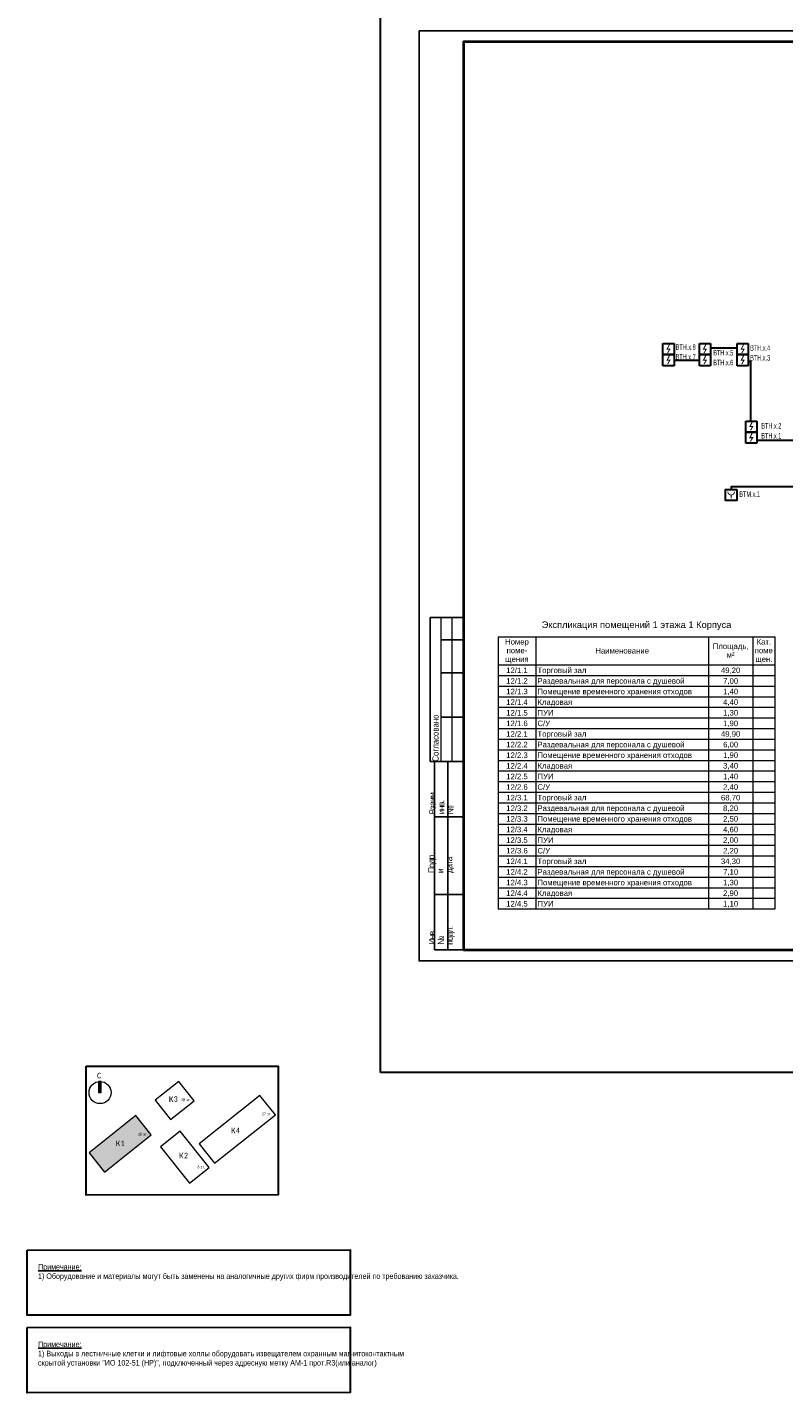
# Model space of a CAD drawing. Header units: millimetres. Extents: x 303602 to 13248484, y -10200551 to -26241.
# Tile 1 of 51: x 313327 to 347490, y -118954 to -57301. Entities that reach past the tile are written whole.
import ezdxf

# ---------------------------------------------------------------- set-up
doc = ezdxf.new("R2010")
doc.units = ezdxf.units.MM
doc.set_wipeout_variables(frame=1)
doc.layers.get('Defpoints').update_dxf_attribs({"color": 252})
doc.layers.add('0_S_Grey_01', color=9, linetype='Continuous', lineweight=5, true_color=0x808080)
for name, color, linetype, lineweight in [('A-010-M_LINE-T', 7, 'Continuous', 18), ('format-line3', 7, 'Continuous', 13), ('RC-Извещатели_пожарные', 1, 'Continuous', 30), ('Z-000-P_SCHED', 7, 'Continuous', 20), ('Рамка', 7, 'Continuous', 18), ('СС-011-ПОЖ-СИГНАЛИЗАЦИЯ', 1, 'Continuous', 30), ('Типовые аннотации', 252, 'Continuous', 5)]:
    doc.layers.add(name, color=color, linetype=linetype, lineweight=lineweight)
doc.layers.add('формат', color=250, linetype='Continuous')
doc.styles.add('Arial', font='arial.ttf', dxfattribs={"width": 0.9, "height": 700})
doc.styles.add('Arial Narrow', font='ARIALN.TTF', dxfattribs={"width": 0.9, "height": 600})
doc.styles.add('Arial Narrow_Нум', font='ARIALN.TTF', dxfattribs={"width": 0.7, "height": 250})
doc.styles.add('Arial_4', font='arial.ttf', dxfattribs={"height": 3})
doc.styles.add('Arial_5', font='arial.ttf', dxfattribs={"height": 2.5})
doc.styles.add('Calibri Light_4', font='calibril.ttf', dxfattribs={"width": 0.75, "height": 320})
doc.styles.add('Calibri Light_5', font='calibril.ttf', dxfattribs={"width": 0.75, "height": 2.5})

# ---------------------------------------------------------------- blocks, each defined once
blk = doc.blocks.new('0_AS_SLK8_BUG_2000 - 0_AS_SLK8_BUG_2000-4965751-Экспликация помещений на отм_ _8_100')
at = {"layer": 'Типовые аннотации'}
blk.add_hatch(color=256, dxfattribs=at).paths.add_polyline_path([(-64.89, 34.73), (-65.89, 34.73), (-65.89, 38.73), (-64.89, 38.73)])
at = {"layer": 'Типовые аннотации', "true_color": 0xc0c0c0}
blk.add_hatch(color=9, dxfattribs=at).paths.add_polyline_path([(-52.36, 26.4), (-46.81, 19.44), (-63.75, 5.95), (-69.29, 12.92)])
at = {"layer": '0_S_Grey_01'}
for p, q in [((-36.87, 38.73), (-45.35, 31.98)), ((-31.32, 31.77), (-36.87, 38.73)), ((-45.35, 31.98), (-39.81, 25.01)), ((-39.81, 25.01), (-31.32, 31.77)), ((-7.52, 33.66), (-29.5, 16.16)), ((-1.97, 26.7), (-7.52, 33.66)), ((-52.36, 26.4), (-69.29, 12.92)), ((-46.81, 19.44), (-52.36, 26.4)), ((-23.96, 9.19), (-1.97, 26.7)), ((-36.33, 20.72), (-43.41, 15.08)), ((-25.91, 7.64), (-36.33, 20.72)), ((-63.75, 5.95), (-46.81, 19.44)), ((-43.41, 15.08), (-32.99, 2)), ((-29.5, 16.16), (-23.96, 9.19)), ((-69.29, 12.92), (-63.75, 5.95)), ((-32.99, 2), (-25.91, 7.64))]:
    blk.add_line(p, q, dxfattribs=at)
at = {"layer": 'Типовые аннотации'}
for p, q in [((-64.89, 38.73), (-65.89, 38.73)), ((-65.89, 38.73), (-65.89, 34.73)), ((-65.89, 34.73), (-64.89, 34.73)), ((-64.89, 34.73), (-64.89, 38.73)), ((-52.36, 26.4), (-69.29, 12.92)), ((-46.81, 19.44), (-52.36, 26.4)), ((-63.75, 5.95), (-46.81, 19.44)), ((-69.29, 12.92), (-63.75, 5.95))]:
    blk.add_line(p, q, dxfattribs=at)
blk.add_circle((-65.29, 34.73), 4, dxfattribs=at)
at = {"layer": 'Типовые аннотации', "attachment_point": 1}
for s, insert, char_height, width, style in [('\\fCalibri Light|b0|i0|c204|p34|;C', (-66.38, 41.84), 2, 2.0844, 'Calibri Light_4'), ('28 ', (-51.61, 20.15), 1, 2.3249, 'Calibri Light_5'), ('эт', (-49.69, 20.15), 1, 1.6034, 'Calibri Light_5'), ('\\fCalibri Light|b0|i0|c204|p34|;К', (-59.56, 17.39), 2, 2.0844, 'Calibri Light_4'), ('\\fCalibri Light|b0|i0|c204|p34|;1', (-57.84, 17.39), 2, 1.9241, 'Calibri Light_4'), ('\\fCalibri Light|b0|i0|c204|p34|;.', (-48.37, 20.15), 1, 0.481, 'Calibri Light_5')]:
    blk.add_mtext(s, dxfattribs=dict(at, insert=insert, char_height=char_height, width=width, style=style))
at = {"layer": 'Типовые аннотации', "color": 8, "true_color": 0x808080, "attachment_point": 1}
for s, insert, char_height, width, style in [('\\fCalibri Light|b0|i0|c204|p34|;К', (-40.4, 33.34), 2, 2.0844, 'Calibri Light_4'), ('\\fCalibri Light|b0|i0|c204|p34|;3', (-38.68, 33.34), 2, 1.9241, 'Calibri Light_4'), ('28 ', (-36.05, 32.61), 1, 2.3249, 'Calibri Light_5'), ('эт', (-34.13, 32.61), 1, 1.6034, 'Calibri Light_5'), ('\\fCalibri Light|b0|i0|c204|p34|;.', (-32.81, 32.61), 1, 0.481, 'Calibri Light_5'), ('27 ', (-6.86, 27.48), 1, 2.3249, 'Calibri Light_5'), ('эт', (-4.95, 27.48), 1, 1.6034, 'Calibri Light_5'), ('\\fCalibri Light|b0|i0|c204|p34|;.', (-3.62, 27.48), 1, 0.481, 'Calibri Light_5'), ('28 ', (-51.61, 20.15), 1, 2.3249, 'Calibri Light_5'), ('эт', (-49.69, 20.15), 1, 1.6034, 'Calibri Light_5'), ('\\fCalibri Light|b0|i0|c204|p34|;К', (-17.93, 22.01), 2, 2.0844, 'Calibri Light_4'), ('\\fCalibri Light|b0|i0|c204|p34|;4', (-16.21, 22.01), 2, 1.9241, 'Calibri Light_4'), ('\\fCalibri Light|b0|i0|c204|p34|;К', (-59.56, 17.39), 2, 2.0844, 'Calibri Light_4'), ('\\fCalibri Light|b0|i0|c204|p34|;1', (-57.84, 17.39), 2, 1.9241, 'Calibri Light_4'), ('\\fCalibri Light|b0|i0|c204|p34|;.', (-48.37, 20.15), 1, 0.481, 'Calibri Light_5'), ('\\fCalibri Light|b0|i0|c204|p34|;К', (-36.69, 12.98), 2, 2.0844, 'Calibri Light_4'), ('\\fCalibri Light|b0|i0|c204|p34|;2', (-34.97, 12.98), 2, 1.9241, 'Calibri Light_4'), ('6 ', (-30.11, 8.34), 1, 1.3629, 'Calibri Light_5'), ('эт', (-28.99, 8.34), 1, 1.6034, 'Calibri Light_5'), ('\\fCalibri Light|b0|i0|c204|p34|;.', (-27.67, 8.34), 1, 0.481, 'Calibri Light_5')]:
    blk.add_mtext(s, dxfattribs=dict(at, insert=insert, char_height=char_height, width=width, style=style))
blk = doc.blocks.new('*U39')
for p, q in [((-574, 155), (-589, 155)), ((-589, 90), (-589, 155)), ((-574, 145), (-584, 145)), ((-574, 130), (-584, 130)), ((-574, 110), (-584, 110)), ((-587, 90), (-589, 90)), ((-587, 5), (-587, 90)), ((-574, 90), (-587, 90)), ((-581, 5), (-581, 90)), ((-574, 65), (-587, 65)), ((-574, 30), (-587, 30)), ((-574, 5), (-587, 5))]:
    blk.add_line(p, q)
at = {"color": 0, "lineweight": 0}
blk.add_lwpolyline([(-594, 0), (0, 0), (0, 420), (-594, 420)], close=True, dxfattribs=at)
at = {"lineweight": 40}
blk.add_lwpolyline([(-574, 5), (-5, 5), (-5, 415), (-574, 415)], close=True, dxfattribs=at)
at = {"layer": 'format-line3', "linetype": 'ByBlock'}
for p, q in [((-584, 90), (-584, 155)), ((-579, 90), (-579, 155))]:
    blk.add_line(p, q, dxfattribs=at)
at = {"style": 'Arial', "width": 0.9}
blk.add_text('Формат:', height=2.8, dxfattribs=at).set_placement((-53.97, 1.25))
at = {"char_height": 2.8, "width": 0.2, "attachment_point": 4, "rotation": 90, "line_spacing_factor": 0.857143, "style": 'Arial'}
for s, insert in [('{\\W0.45993; }Согласовано', (-586.58, 90)), ('{\\W0.62543;\\T0.75; \\W1;Взаим. инв. №}', (-584, 66.14)), ('{\\W0.5838;\\T0.8; \\W1;Подп. и дата}', (-584, 39.63)), ('{\\W0.5838;\\T0.8; \\W1;Инв. № подл.}', (-583.77, 7.25))]:
    blk.add_mtext(s, dxfattribs=dict(at, insert=insert))
at = {"style": 'Arial', "width": 0.9, "flags": 8}
blk.add_attdef('FORMAT', (-36.87, 1.26), '', height=2.8, dxfattribs=at)
blk = doc.blocks.new('ИП 212-45')
blk.add_wipeout([(346277, -75580), (346277, -76080), (345777, -76080), (345777, -75580)]).dxf.layer = 'RC-Извещатели_пожарные'
blk.add_wipeout([(345777, -76080), (345777, -75580), (346277, -75580), (346277, -76080)]).dxf.layer = 'RC-Извещатели_пожарные'
at = {"layer": 'RC-Извещатели_пожарные'}
blk.add_hatch(color=0, dxfattribs=at).paths.add_polyline_path([(346128, -75805), (346014, -76005), (345964, -76005), (346050, -75855), (345927, -75855), (346039, -75630), (346089, -75630), (346002, -75805)])
at = {"layer": 'RC-Извещатели_пожарные', "color": 0, "ltscale": 30}
for p, q in [((345777, -75580), (346277, -75580)), ((345777, -76080), (345777, -75580)), ((346277, -75580), (346277, -76080)), ((346277, -76080), (345777, -76080))]:
    blk.add_line(p, q, dxfattribs=at)
blk = doc.blocks.new('ИП 513-10')
at = {"color": 0}
blk.add_wipeout([(345366, -78169), (345366, -78669), (344866, -78669), (344866, -78169)], dxfattribs=at).dxf.layer = 'RC-Извещатели_пожарные'
blk.add_wipeout([(344866, -78669), (344866, -78169), (345366, -78169), (345366, -78669)], dxfattribs=at).dxf.layer = 'RC-Извещатели_пожарные'
at = {"layer": 'RC-Извещатели_пожарные', "color": 0, "ltscale": 30}
blk.add_lwpolyline([(345366, -78169), (345366, -78669), (344866, -78669), (344866, -78169)], close=True, dxfattribs=at)
at = {"layer": 'RC-Извещатели_пожарные', "color": 0, "ltscale": 30, "const_width": 37.5}
blk.add_lwpolyline([(344966, -78269, 1), (345266, -78269, 1)], format="xyb", dxfattribs=at)
blk.add_lwpolyline([(345116, -78419), (345116, -78569)], dxfattribs=at)

msp = doc.modelspace()

# ---------------------------------------------------------------- linework, layer by layer
at = {"layer": 'A-010-M_LINE-T'}
for p, q in [((334593, -84817), (334593, -86105)), ((334593, -84817), (347093, -84817)), ((336293, -84817), (336293, -86105)), ((344093, -84817), (344093, -86105)), ((346093, -84817), (346093, -86105)), ((347093, -84817), (347093, -86105)), ((336293, -86105), (334593, -86105)), ((336293, -86105), (334593, -86105)), ((334593, -86105), (334593, -86584)), ((344093, -86105), (336293, -86105)), ((344093, -86105), (336293, -86105)), ((336293, -86105), (336293, -86584)), ((346093, -86105), (344093, -86105)), ((346093, -86105), (344093, -86105)), ((344093, -86105), (344093, -86584)), ((347093, -86105), (346093, -86105)), ((347093, -86105), (346093, -86105)), ((346093, -86105), (346093, -86584)), ((347093, -86105), (347093, -86584)), ((336293, -86584), (334593, -86584)), ((334593, -86584), (334593, -87063)), ((344093, -86584), (336293, -86584)), ((336293, -86584), (336293, -87063)), ((346093, -86584), (344093, -86584)), ((344093, -86584), (344093, -87063)), ((347093, -86584), (346093, -86584)), ((346093, -86584), (346093, -87063)), ((347093, -86584), (347093, -87063)), ((336293, -87063), (334593, -87063)), ((334593, -87063), (334593, -87542)), ((336293, -87542), (334593, -87542)), ((334593, -87542), (334593, -88021)), ((344093, -87063), (336293, -87063)), ((336293, -87063), (336293, -87542)), ((344093, -87542), (336293, -87542)), ((336293, -87542), (336293, -88021)), ((346093, -87063), (344093, -87063)), ((344093, -87063), (344093, -87542)), ((346093, -87542), (344093, -87542)), ((344093, -87542), (344093, -88021)), ((347093, -87063), (346093, -87063)), ((346093, -87063), (346093, -87542)), ((347093, -87542), (346093, -87542)), ((346093, -87542), (346093, -88021)), ((347093, -87063), (347093, -87542)), ((347093, -87542), (347093, -88021)), ((336293, -88021), (334593, -88021)), ((334593, -88021), (334593, -88501)), ((344093, -88021), (336293, -88021)), ((336293, -88021), (336293, -88501)), ((346093, -88021), (344093, -88021)), ((344093, -88021), (344093, -88501)), ((347093, -88021), (346093, -88021)), ((346093, -88021), (346093, -88501)), ((347093, -88021), (347093, -88501)), ((336293, -88501), (334593, -88501)), ((334593, -88501), (334593, -88980)), ((344093, -88501), (336293, -88501)), ((336293, -88501), (336293, -88980)), ((346093, -88501), (344093, -88501)), ((344093, -88501), (344093, -88980)), ((347093, -88501), (346093, -88501)), ((346093, -88501), (346093, -88980)), ((347093, -88501), (347093, -88980)), ((336293, -88980), (334593, -88980)), ((334593, -88980), (334593, -89459)), ((344093, -88980), (336293, -88980)), ((336293, -88980), (336293, -89459)), ((346093, -88980), (344093, -88980)), ((344093, -88980), (344093, -89459)), ((347093, -88980), (346093, -88980)), ((346093, -88980), (346093, -89459)), ((347093, -88980), (347093, -89459)), ((336293, -89459), (334593, -89459)), ((334593, -89459), (334593, -89938)), ((336293, -89938), (334593, -89938)), ((334593, -89938), (334593, -90417)), ((344093, -89459), (336293, -89459)), ((336293, -89459), (336293, -89938)), ((344093, -89938), (336293, -89938)), ((336293, -89938), (336293, -90417)), ((346093, -89459), (344093, -89459)), ((344093, -89459), (344093, -89938)), ((346093, -89938), (344093, -89938)), ((344093, -89938), (344093, -90417)), ((347093, -89459), (346093, -89459)), ((346093, -89459), (346093, -89938)), ((347093, -89938), (346093, -89938)), ((346093, -89938), (346093, -90417)), ((347093, -89459), (347093, -89938)), ((347093, -89938), (347093, -90417)), ((336293, -90417), (334593, -90417)), ((334593, -90417), (334593, -90896)), ((344093, -90417), (336293, -90417)), ((336293, -90417), (336293, -90896)), ((346093, -90417), (344093, -90417)), ((344093, -90417), (344093, -90896)), ((347093, -90417), (346093, -90417)), ((346093, -90417), (346093, -90896)), ((347093, -90417), (347093, -90896)), ((336293, -90896), (334593, -90896)), ((334593, -90896), (334593, -91376)), ((344093, -90896), (336293, -90896)), ((336293, -90896), (336293, -91376)), ((346093, -90896), (344093, -90896)), ((344093, -90896), (344093, -91376)), ((347093, -90896), (346093, -90896)), ((346093, -90896), (346093, -91376)), ((347093, -90896), (347093, -91376)), ((336293, -91376), (334593, -91376)), ((334593, -91376), (334593, -91855)), ((336293, -91855), (334593, -91855)), ((334593, -91855), (334593, -92334)), ((344093, -91376), (336293, -91376)), ((336293, -91376), (336293, -91855)), ((344093, -91855), (336293, -91855)), ((336293, -91855), (336293, -92334)), ((346093, -91376), (344093, -91376)), ((344093, -91376), (344093, -91855)), ((346093, -91855), (344093, -91855)), ((344093, -91855), (344093, -92334)), ((347093, -91376), (346093, -91376)), ((346093, -91376), (346093, -91855)), ((347093, -91855), (346093, -91855)), ((346093, -91855), (346093, -92334)), ((347093, -91376), (347093, -91855)), ((347093, -91855), (347093, -92334)), ((336293, -92334), (334593, -92334)), ((334593, -92334), (334593, -92813)), ((344093, -92334), (336293, -92334)), ((336293, -92334), (336293, -92813)), ((346093, -92334), (344093, -92334)), ((344093, -92334), (344093, -92813)), ((347093, -92334), (346093, -92334)), ((346093, -92334), (346093, -92813)), ((347093, -92334), (347093, -92813)), ((336293, -92813), (334593, -92813)), ((334593, -92813), (334593, -93292)), ((344093, -92813), (336293, -92813)), ((336293, -92813), (336293, -93292)), ((346093, -92813), (344093, -92813)), ((344093, -92813), (344093, -93292)), ((347093, -92813), (346093, -92813)), ((346093, -92813), (346093, -93292)), ((347093, -92813), (347093, -93292)), ((336293, -93292), (334593, -93292)), ((334593, -93292), (334593, -93772)), ((344093, -93292), (336293, -93292)), ((336293, -93292), (336293, -93772)), ((346093, -93292), (344093, -93292)), ((344093, -93292), (344093, -93772)), ((347093, -93292), (346093, -93292)), ((346093, -93292), (346093, -93772)), ((347093, -93292), (347093, -93772)), ((336293, -93772), (334593, -93772)), ((334593, -93772), (334593, -94251)), ((336293, -94251), (334593, -94251)), ((334593, -94251), (334593, -94730)), ((344093, -93772), (336293, -93772)), ((336293, -93772), (336293, -94251)), ((344093, -94251), (336293, -94251)), ((336293, -94251), (336293, -94730)), ((346093, -93772), (344093, -93772)), ((344093, -93772), (344093, -94251)), ((346093, -94251), (344093, -94251)), ((344093, -94251), (344093, -94730)), ((347093, -93772), (346093, -93772)), ((346093, -93772), (346093, -94251)), ((347093, -94251), (346093, -94251)), ((346093, -94251), (346093, -94730)), ((347093, -93772), (347093, -94251)), ((347093, -94251), (347093, -94730)), ((336293, -94730), (334593, -94730)), ((334593, -94730), (334593, -95209)), ((344093, -94730), (336293, -94730)), ((336293, -94730), (336293, -95209)), ((346093, -94730), (344093, -94730)), ((344093, -94730), (344093, -95209)), ((347093, -94730), (346093, -94730)), ((346093, -94730), (346093, -95209)), ((347093, -94730), (347093, -95209)), ((336293, -95209), (334593, -95209)), ((334593, -95209), (334593, -95688)), ((344093, -95209), (336293, -95209)), ((336293, -95209), (336293, -95688)), ((346093, -95209), (344093, -95209)), ((344093, -95209), (344093, -95688)), ((347093, -95209), (346093, -95209)), ((346093, -95209), (346093, -95688)), ((347093, -95209), (347093, -95688)), ((336293, -95688), (334593, -95688)), ((334593, -95688), (334593, -96167)), ((336293, -96167), (334593, -96167)), ((334593, -96167), (334593, -96647)), ((344093, -95688), (336293, -95688)), ((336293, -95688), (336293, -96167)), ((344093, -96167), (336293, -96167)), ((336293, -96167), (336293, -96647)), ((346093, -95688), (344093, -95688)), ((344093, -95688), (344093, -96167)), ((346093, -96167), (344093, -96167)), ((344093, -96167), (344093, -96647)), ((347093, -95688), (346093, -95688)), ((346093, -95688), (346093, -96167)), ((347093, -96167), (346093, -96167)), ((346093, -96167), (346093, -96647)), ((347093, -95688), (347093, -96167)), ((347093, -96167), (347093, -96647)), ((336293, -96647), (334593, -96647)), ((334593, -96647), (334593, -97126)), ((344093, -96647), (336293, -96647)), ((336293, -96647), (336293, -97126)), ((346093, -96647), (344093, -96647)), ((344093, -96647), (344093, -97126)), ((347093, -96647), (346093, -96647)), ((346093, -96647), (346093, -97126)), ((347093, -96647), (347093, -97126)), ((336293, -97126), (334593, -97126)), ((344093, -97126), (336293, -97126)), ((346093, -97126), (344093, -97126)), ((347093, -97126), (346093, -97126))]:
    msp.add_line(p, q, dxfattribs=at)
at = {"layer": 'Defpoints', "color": 4}
msp.add_lwpolyline([(331023, -57457), (390423, -57457), (390423, -99457), (331023, -99457)], close=True, dxfattribs=at)
at = {"layer": 'Defpoints', "color": 3, "lineweight": 30}
for points in [[(315989, -104214), (324652, -104203), (324652, -110025), (315989, -110036)], [(313327, -112515), (327908, -112504), (327908, -115447), (313327, -115458)], [(313327, -116012), (327908, -116001), (327908, -118943), (313327, -118954)]]:
    msp.add_lwpolyline(points, close=True, dxfattribs=at)
at = {"layer": 'RC-Извещатели_пожарные', "lineweight": 30}
msp.add_lwpolyline([(349634, -74023), (349493, -74251), (349493, -75952), (346011, -75952), (346011, -72392), (345618, -72392), (345618, -71795), (343925, -71795), (343925, -72350), (342538, -72350)], dxfattribs=at)
at = {"layer": 'Рамка'}
msp.add_lwpolyline([(333023, -98957), (389923, -98957), (389923, -57957), (333023, -57957)], close=True, dxfattribs=at)

# ---------------------------------------------------------------- block references
at = {"layer": 'Типовые аннотации', "xscale": 125, "yscale": 125, "zscale": 125}
msp.add_blockref('0_AS_SLK8_BUG_2000 - 0_AS_SLK8_BUG_2000-4965751-Экспликация помещений на отм_ _8_100', (324776, -109742), dxfattribs=at)
at = {"layer": 'формат', "xscale": 100, "yscale": 100, "zscale": 100}
msp.add_blockref('*U39', (390423, -99457), dxfattribs=at).add_auto_attribs({'FORMAT': 'А2'})

# ---------------------------------------------------------------- texts
at = {"char_height": 250, "attachment_point": 1, "style": 'Arial Narrow'}
for s, insert, width in [('{\\LПримечание: \\P}1) Оборудование и материалы могут быть заменены на аналогичные других фирм производителей по требованию заказчика.', (313812, -113149), 14802.64), ('{\\LПримечание: \\P}1) Выходы в лестничные клетки и лифтовые холлы оборудовать извещателем охранным магнитоконтактным скрытой установки "ИО 102-51 (НР)", подключенный через адресную метку АМ-1 прот.R3(или аналог)', (313812, -116645), 13674)]:
    msp.add_mtext(s, dxfattribs=dict(at, insert=insert, width=width))
at = {"layer": 'Z-000-P_SCHED', "line_spacing_factor": 0.941778}
for s, insert, char_height, width, attachment_point, style in [('Экспликация помещений 1 этажа 1 Корпуса', (340843, -84127), 300, 10224.68, 2, 'Arial_4'), ('Номер\\Pпоме-\\Pщения', (335443, -84922), 250, 1285.52, 2, 'Arial_5'), ('Кат.\\Pпоме\\Pщен.', (346593, -84922), 250, 979.44, 2, 'Arial_5'), ('Наименование', (340193, -85327), 250, 2895.47, 2, 'Arial_5'), ('Площадь,\\Pм\\fArial|b0|i0|c238|p34|;²', (345093, -85125), 250, 1925.21, 2, 'Arial_5'), ('12/1.1', (335443, -86210), 250, 1163.09, 2, 'Arial_5'), ('Торговый зал', (336368, -86210), 250, 2638.37, 1, 'Arial_5'), ('49,20', (345093, -86210), 250, 1046.78, 2, 'Arial_5'), ('12/1.2', (335443, -86689), 250, 1163.09, 2, 'Arial_5'), ('Раздевальная для персонала с душевой', (336368, -86689), 250, 7921.23, 1, 'Arial_5'), ('7,00', (345093, -86689), 250, 814.16, 2, 'Arial_5'), ('12/1.3', (335443, -87168), 250, 1163.09, 2, 'Arial_5'), ('Помещение временного хранения отходов', (336368, -87168), 250, 8337.49, 1, 'Arial_5'), ('1,40', (345093, -87168), 250, 814.16, 2, 'Arial_5'), ('12/1.4', (335443, -87648), 250, 1163.09, 2, 'Arial_5'), ('12/1.5', (335443, -88127), 250, 1163.09, 2, 'Arial_5'), ('Кладовая', (336368, -87648), 250, 1870.12, 1, 'Arial_5'), ('ПУИ', (336368, -88127), 250, 863.13, 1, 'Arial_5'), ('4,40', (345093, -87648), 250, 814.16, 2, 'Arial_5'), ('1,30', (345093, -88127), 250, 814.16, 2, 'Arial_5'), ('12/1.6', (335443, -88606), 250, 1163.09, 2, 'Arial_5'), ('С/У', (336368, -88606), 250, 679.49, 1, 'Arial_5'), ('1,90', (345093, -88606), 250, 814.16, 2, 'Arial_5'), ('12/2.1', (335443, -89085), 250, 1163.09, 2, 'Arial_5'), ('Торговый зал', (336368, -89085), 250, 2638.37, 1, 'Arial_5'), ('49,90', (345093, -89085), 250, 1046.78, 2, 'Arial_5'), ('12/2.2', (335443, -89564), 250, 1163.09, 2, 'Arial_5'), ('Раздевальная для персонала с душевой', (336368, -89564), 250, 7921.23, 1, 'Arial_5'), ('6,00', (345093, -89564), 250, 814.16, 2, 'Arial_5'), ('12/2.3', (335443, -90043), 250, 1163.09, 2, 'Arial_5'), ('12/2.4', (335443, -90523), 250, 1163.09, 2, 'Arial_5'), ('Помещение временного хранения отходов', (336368, -90043), 250, 8337.49, 1, 'Arial_5'), ('Кладовая', (336368, -90523), 250, 1870.12, 1, 'Arial_5'), ('3,40', (345093, -90523), 250, 814.16, 2, 'Arial_5'), ('1,90', (345093, -90043), 250, 814.16, 2, 'Arial_5'), ('12/2.5', (335443, -91002), 250, 1163.09, 2, 'Arial_5'), ('ПУИ', (336368, -91002), 250, 863.13, 1, 'Arial_5'), ('1,40', (345093, -91002), 250, 814.16, 2, 'Arial_5'), ('12/2.6', (335443, -91481), 250, 1163.09, 2, 'Arial_5'), ('С/У', (336368, -91481), 250, 679.49, 1, 'Arial_5'), ('2,40', (345093, -91481), 250, 814.16, 2, 'Arial_5'), ('12/3.1', (335443, -91960), 250, 1163.09, 2, 'Arial_5'), ('12/3.2', (335443, -92439), 250, 1163.09, 2, 'Arial_5'), ('Торговый зал', (336368, -91960), 250, 2638.37, 1, 'Arial_5'), ('Раздевальная для персонала с душевой', (336368, -92439), 250, 7921.23, 1, 'Arial_5'), ('68,70', (345093, -91960), 250, 1046.78, 2, 'Arial_5'), ('8,20', (345093, -92439), 250, 814.16, 2, 'Arial_5'), ('12/3.3', (335443, -92918), 250, 1163.09, 2, 'Arial_5'), ('Помещение временного хранения отходов', (336368, -92918), 250, 8337.49, 1, 'Arial_5'), ('2,50', (345093, -92918), 250, 814.16, 2, 'Arial_5'), ('12/3.4', (335443, -93398), 250, 1163.09, 2, 'Arial_5'), ('Кладовая', (336368, -93398), 250, 1870.12, 1, 'Arial_5'), ('4,60', (345093, -93398), 250, 814.16, 2, 'Arial_5'), ('12/3.5', (335443, -93877), 250, 1163.09, 2, 'Arial_5'), ('ПУИ', (336368, -93877), 250, 863.13, 1, 'Arial_5'), ('2,00', (345093, -93877), 250, 814.16, 2, 'Arial_5'), ('12/3.6', (335443, -94356), 250, 1163.09, 2, 'Arial_5'), ('12/4.1', (335443, -94835), 250, 1163.09, 2, 'Arial_5'), ('Торговый зал', (336368, -94835), 250, 2638.37, 1, 'Arial_5'), ('С/У', (336368, -94356), 250, 679.49, 1, 'Arial_5'), ('34,30', (345093, -94835), 250, 1046.78, 2, 'Arial_5'), ('2,20', (345093, -94356), 250, 814.16, 2, 'Arial_5'), ('12/4.2', (335443, -95314), 250, 1163.09, 2, 'Arial_5'), ('Раздевальная для персонала с душевой', (336368, -95314), 250, 7921.23, 1, 'Arial_5'), ('7,10', (345093, -95314), 250, 814.16, 2, 'Arial_5'), ('12/4.3', (335443, -95794), 250, 1163.09, 2, 'Arial_5'), ('Помещение временного хранения отходов', (336368, -95794), 250, 8337.49, 1, 'Arial_5'), ('1,30', (345093, -95794), 250, 814.16, 2, 'Arial_5'), ('12/4.4', (335443, -96273), 250, 1163.09, 2, 'Arial_5'), ('12/4.5', (335443, -96752), 250, 1163.09, 2, 'Arial_5'), ('Кладовая', (336368, -96273), 250, 1870.12, 1, 'Arial_5'), ('ПУИ', (336368, -96752), 250, 863.13, 1, 'Arial_5'), ('2,90', (345093, -96273), 250, 814.16, 2, 'Arial_5'), ('1,10', (345093, -96752), 250, 814.16, 2, 'Arial_5')]:
    msp.add_mtext(s, dxfattribs=dict(at, insert=insert, char_height=char_height, width=width, attachment_point=attachment_point, style=style))

# ---------------------------------------------------------------- next in the draw order: block references
at = {"layer": 'СС-011-ПОЖ-СИГНАЛИЗАЦИЯ', "color": 0, "lineweight": 30}
for name, p in [('ИП 212-45', (-3739, 3499)), ('ИП 212-45', (-2095, 3499)), ('ИП 212-45', (-389, 3499)), ('ИП 212-45', (0, 0)), ('ИП 513-10', (0, 0))]:
    msp.add_blockref(name, p, dxfattribs=at)

# ---------------------------------------------------------------- next in the draw order: block references
for p in [(-3739, 3999), (-2095, 3999), (-389, 3999), (0, 500)]:
    msp.add_blockref('ИП 212-45', p, dxfattribs=at)

# ---------------------------------------------------------------- next in the draw order: texts
at = {"lineweight": 30, "style": 'Arial Narrow_Нум', "width": 0.7}
msp.add_text('ВТМ.х.1', height=250, dxfattribs=at).set_placement((345485, -78504))

# ---------------------------------------------------------------- next in the draw order: linework, layer by layer
at = {"layer": 'RC-Извещатели_пожарные', "lineweight": 30}
msp.add_lwpolyline([(329285, -48338), (1052378, -48338), (1052378, -104490), (329285, -104490)], close=True, dxfattribs=at)
msp.add_lwpolyline([(349634, -74023), (349634, -78057), (345116, -78057), (345115, -78169)], dxfattribs=at)

# ---------------------------------------------------------------- next in the draw order: texts
at = {"lineweight": 30, "style": 'Arial Narrow_Нум', "width": 0.7}
for s, p in [('ВТН.х.8', (342612, -71867)), ('ВТН.х.7', (342612, -72310)), ('ВТН.х.5', (344308, -72119)), ('ВТН.х.4', (345974, -71905)), ('ВТН.х.3', (345974, -72348)), ('ВТН.х.6', (344308, -72562)), ('ВТН.х.2', (346479, -75426)), ('ВТН.х.1', (346479, -75869))]:
    msp.add_text(s, height=250, dxfattribs=at).set_placement(p)

doc.saveas('drawing.dxf')
